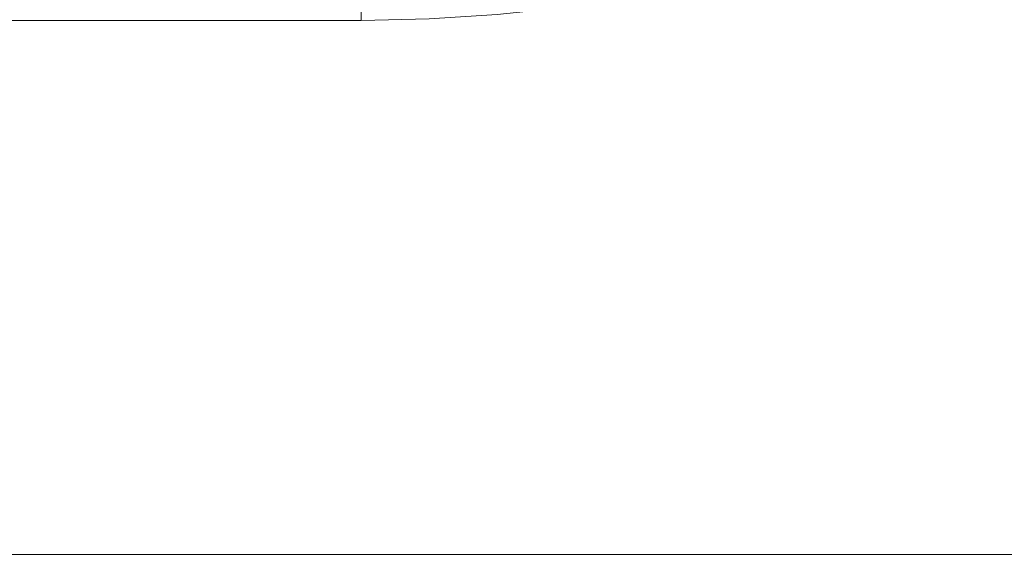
# Model space of a CAD drawing. Header units: centimetres. Extents: x -26 to 27.3, y -21.7 to -19.9.
# Tile 119 of 202: x 9.146 to 9.33, y -21.56 to -21.46. Entities that reach past the tile are written whole.
import ezdxf

# ---------------------------------------------------------------- set-up
doc = ezdxf.new("R2010")
doc.units = ezdxf.units.CM
doc.header["$LTSCALE"] = 2.54
doc.layers.add('Lucido design-1', color=7, linetype='Continuous')

# ---------------------------------------------------------------- blocks, each defined once
blk = doc.blocks.new('Gruppo-4-1')
at = {"color": 7, "linetype": 'Continuous', "lineweight": 9}
blk.add_3dface([(-25.89015, -19.95989, 330.58612), (-25.89015, -21.55989, 330.58612), (27.20985, -21.55989, 330.58612), (27.20985, -19.95989, 330.58612)], dxfattribs=at)
for points, invisible_edges in [([(9.32171, -21.43825, 329.78612), (9.33342, -21.43326, 329.78612), (27.20985, -21.55989, 329.78612)], 10), ([(9.30979, -21.44275, 329.78612), (9.32171, -21.43825, 329.78612), (27.20985, -21.55989, 329.78612)], 10), ([(27.20985, -21.55989, 329.78612), (9.2977, -21.44674, 329.78612), (9.30979, -21.44275, 329.78612)], 9), ([(9.28545, -21.45021, 329.78612), (9.2977, -21.44674, 329.78612), (27.20985, -21.55989, 329.78612)], 10), ([(9.27306, -21.45315, 329.78612), (9.28545, -21.45021, 329.78612), (27.20985, -21.55989, 329.78612)], 10), ([(27.20985, -21.55989, 329.78612), (9.26055, -21.45557, 329.78612), (9.27306, -21.45315, 329.78612)], 9), ([(-7.89015, -21.45553, 329.78622), (9.20985, -21.45553, 329.78622), (9.20985, -21.45989, 329.78612), (-7.89015, -21.45989, 329.78612)], 1), ([(9.22259, -21.45962, 329.78612), (9.20985, -21.45989, 329.78612), (9.20985, -21.45553, 329.78622), (9.2224, -21.45526, 329.78622)], 12), ([(27.20985, -21.55989, 329.78612), (9.24796, -21.45746, 329.78612), (9.26055, -21.45557, 329.78612)], 9), ([(9.22259, -21.45962, 329.78612), (9.23529, -21.45881, 329.78612), (27.20985, -21.55989, 329.78612)], 10), ([(9.23529, -21.45881, 329.78612), (9.24796, -21.45746, 329.78612), (27.20985, -21.55989, 329.78612)], 10), ([(-7.89015, -21.45989, 329.78612), (9.20985, -21.45989, 329.78612), (-25.89015, -21.55989, 329.78612)], 10), ([(9.20985, -21.45989, 329.78612), (27.20985, -21.55989, 329.78612), (-25.89015, -21.55989, 329.78612)], 9), ([(27.20985, -21.55989, 329.78612), (9.20985, -21.45989, 329.78612), (9.22259, -21.45962, 329.78612)], 9), ([(27.20985, -21.5638, 330.58604), (27.20985, -21.55989, 330.58612), (-25.89015, -21.55989, 330.58612), (-25.89015, -21.5638, 330.58604)], 8), ([(-25.89015, -21.56186, 329.78614), (-25.89015, -21.55989, 329.78612), (27.20985, -21.55989, 329.78612), (27.20985, -21.56186, 329.78614)], 8)]:
    blk.add_3dface(points, dxfattribs=dict(at, invisible_edges=invisible_edges))

msp = doc.modelspace()

# ---------------------------------------------------------------- block references
at = {"layer": 'Lucido design-1', "color": 7}
msp.add_blockref('Gruppo-4-1', (0, 0), dxfattribs=at)

doc.saveas('drawing.dxf')
